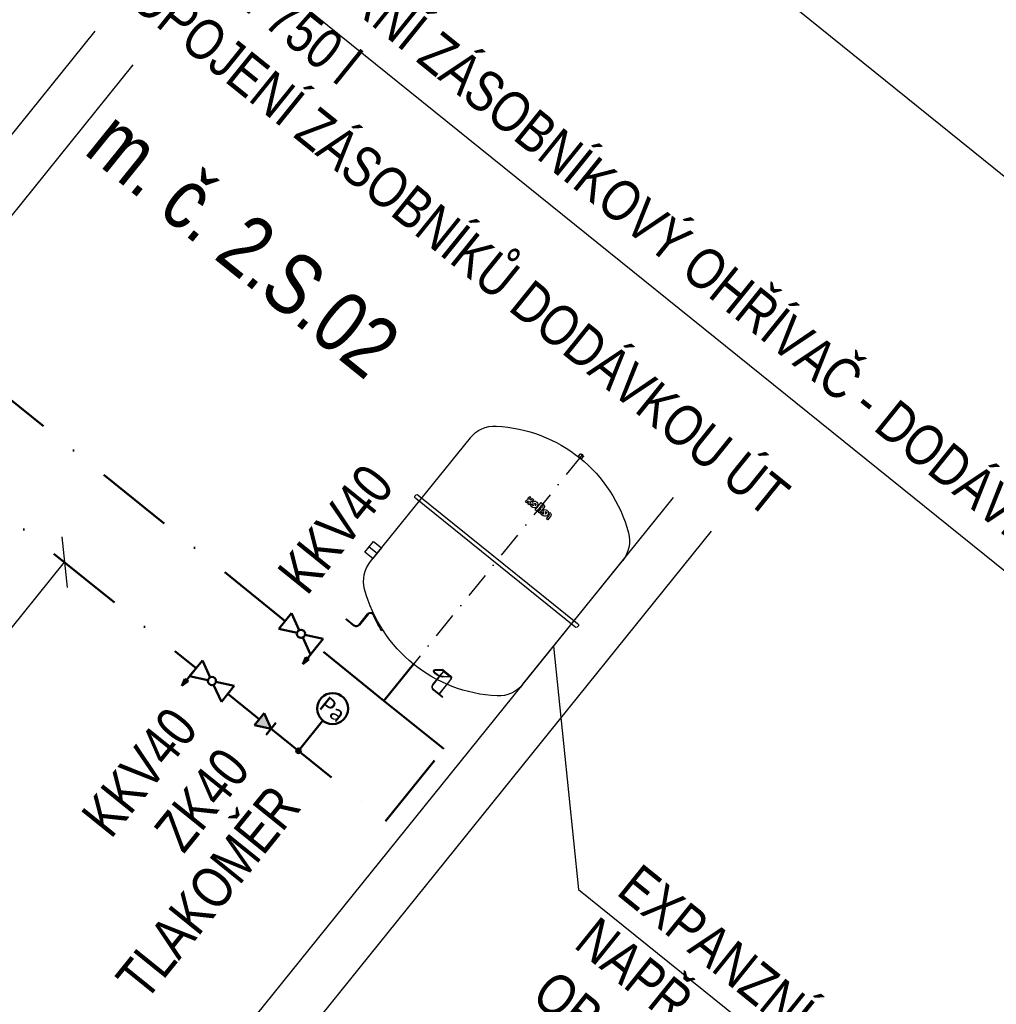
# Model space of a CAD drawing. Header units: millimetres. Extents: x -596506442 to -596040348, y -1160311056 to -1159813945.
# Tile 29 of 77: x -596456243 to -596451450, y -1159949605 to -1159944772. Entities that reach past the tile are written whole.
import ezdxf
from ezdxf.enums import TextEntityAlignment as Align

# ---------------------------------------------------------------- set-up
doc = ezdxf.new("R2010")
doc.units = ezdxf.units.MM
doc.linetypes.add('CONTINOUS', pattern=[0])
doc.linetypes.add('DASHDOT', pattern=[25.4, 12.7, -6.35, 0, -6.35])
for name, color, linetype in [('01_zařízení', 7, 'Continuous'), ('_ZTV_vnitrni-popis', 7, 'Continuous'), ('ARMATURY', 7, 'Continuous'), ('Z-p_sv-popis', 7, 'Continuous'), ('ZARIZENI_DODAVKA UT', 7, 'Continuous'), ('ZTI-kanal_splaskova-popis', 7, 'Continuous')]:
    doc.layers.add(name, color=color, linetype=linetype)
doc.layers.add('netisknutelná', color=172, linetype='Continuous', plot=False)
for name, color, linetype, lineweight in [('TP_01_Text', 7, 'Continuous', 5), ('Z-armatury', 7, 'Continuous', 50), ('ZTI-DSP-potr_studena', 140, 'DASHDOT', 50), ('ZTI-texty_male', 7, 'Continuous', 18)]:
    doc.layers.add(name, color=color, linetype=linetype, lineweight=lineweight)
doc.styles.add('ARIAL', font='arial.ttf', dxfattribs={"width": 0.8})
doc.styles.add('CP_ATTR', font='ROMANS.SHX')
doc.styles.add('KKH', font='calibri.ttf', dxfattribs={"height": 37.5})

# ---------------------------------------------------------------- blocks, each defined once
blk = doc.blocks.new('A$C249D3B25')
at = {"layer": '01_zařízení', "extrusion": (0, 1, 0)}
for p, q in [((87.4, 670), (87.4, 678)), ((96.9, 678.5), (87.9, 678.5)), ((97.4, 670), (97.4, 678)), ((87.9, 669.5), (96.9, 669.5)), ((3.2, 51.1), (3.2, 51.1)), ((3.2, 51.1), (3.2, 51.1)), ((3.6, 53), (3.6, 53)), ((3.7, 52.9), (3.6, 53)), ((29.2, 51.1), (29.2, 51.1)), ((29.2, 51.1), (29.2, 51.1)), ((29.6, 53), (29.6, 53)), ((29.7, 52.9), (29.6, 53)), ((-3.2, 4.8), (-3.2, 44)), ((-2.2, 44), (-2.2, 4.8)), ((22.8, 10), (22.8, 44)), ((23.8, 10), (23.8, 44)), ((43.7, 36.7), (44, 38.6)), ((205.4, 33.8), (204.3, 37.1)), ((255.7, 44), (255.7, 10)), ((257.7, 10), (257.7, 44)), ((14.8, 2), (-13.8, 2)), ((-13.8, 0), (-13.8, 2)), ((-13.8, 0), (13.8, 0)), ((274.9, 2), (265.7, 2)), ((265.7, 0), (274.9, 0)), ((289.9, 2), (274.9, 2)), ((274.9, 0), (289.9, 0)), ((289.9, 0), (289.9, 2))]:
    blk.add_line(p, q, dxfattribs=at)
at = {"layer": '01_zařízení', "linetype": 'DASHDOT', "ltscale": 5}
blk.add_line((92.4, 680), (92.4, 19), dxfattribs=at)
at = {"layer": '01_zařízení'}
for p, q in [((-147.6, 148.8), (-147.6, 539.2)), ((332.4, 148.8), (332.4, 539.2)), ((-163.6, 346.5), (-163.6, 341.5)), ((343.4, 349), (-158.6, 349)), ((-158.6, 339), (343.4, 339)), ((348.4, 341.5), (348.4, 346.5)), ((357.4, 191.9), (332.4, 191.9)), ((332.4, 191.9), (332.4, 158.2)), ((357.4, 175), (332.4, 175)), ((357.4, 158.2), (357.4, 191.9)), ((332.4, 158.2), (357.4, 158.2)), ((3.2, 51.1), (16, 39.6)), ((16.3, 41.5), (3.7, 52.9)), ((42, 39.6), (29.2, 51.1)), ((29.7, 52.9), (42.7, 41.2)), ((-0.1, 0), (-0.1, 2)), ((277.4, 0), (277.4, 2))]:
    blk.add_line(p, q, dxfattribs=at)
for centre, radius, start, end in [((87.9, 678), 0.5, 90, 180), ((92.4, 678.5), 1.5, 0, 180), ((96.9, 678), 0.5, 0, 90), ((92.4, 315), 354, 53.9005, 126.0995), ((87.9, 670), 0.5, 180, 270), ((88.9, 669), 0.5, 0, 90), ((95.9, 669), 0.5, 90, 180), ((96.9, 670), 0.5, 270, 0), ((-71.1, 539.2), 76.5, 126.0995, 180), ((255.9, 539.2), 76.5, 359.837, 53.9003), ((-159.8, 345.2), 3.95, 71.5651, 161.5651), ((-159.8, 342.8), 3.95, 198.4349, 288.4349), ((344.7, 345.2), 3.95, 18.4349, 108.4349), ((344.7, 342.8), 3.95, 251.5651, 341.5651), ((-71.1, 148.8), 76.5, 179.837, 233.9003), ((255.9, 148.8), 76.5, 306.0995, 0), ((92.4, 373), 354, 233.9005, 306.0995), ((14.6, 163.2), 110.2, 263.2649, 276.6601), ((14.7, 162.2), 111.2, 263.4781, 276.5998), ((107.3, 320.1), 302.6, 288.9192, 297.5111), ((247.8, 43.9), 9.93, 0.5145, 111.6703), ((247.9, 44), 7.75, 0, 96.3649), ((32.5, 63.8), 29.2, 235.7899, 252.7942), ((36.4, 73.3), 37.6, 237.6995, 269.7188), ((36.5, 74.1), 40.3, 251.566, 269.1606), ((36.7, 46.5), 10.8, 267.6778, 312.9683), ((-10.2, 4.8), 8, 322.7818, 0), ((-10.2, 4.8), 6.99, 336.0562, 0), ((13.8, 10), 10, 270, 0), ((14.8, 10), 8, 270, 0), ((265.7, 10), 10, 180.1468, 270.1602), ((265.7, 10), 8.02, 180.1503, 270.1609)]:
    blk.add_arc(centre, radius, start, end, dxfattribs=at)
for centre, major_axis, start_param, end_param in [((1.7, 44), (0, 9.76), 6.224484, 7.853982), ((1.7, 44), (0, 7.75), 5.886725, 7.853982), ((1.7, 44), (0, 9.76), 5.886725, 6.224484), ((27.7, 44), (0, 9.76), 5.886725, 7.853982), ((27.7, 44), (0, 7.75), 5.886725, 7.853982)]:
    blk.add_ellipse(centre, major_axis=major_axis, ratio=0.5, start_param=start_param, end_param=end_param, dxfattribs=at)
for points, knots in [([(42, 39.6), (42.6, 39.2), (43, 38.7), (43.7, 37.6), (43.8, 37.1), (43.5, 35.9), (43, 35.3), (41.2, 34.4), (40, 34.1), (37.7, 33.8), (36.8, 33.8), (35.9, 33.8)], [-4.731877, -4.731877, -4.731877, -4.731877, -4.356995, -4.356995, -3.868015, -3.868015, -3.271868, -3.271868, -2.677236, -2.677236, -2.365802, -2.365802, -2.365802, -2.365802]), ([(44, 38.6), (44.1, 39), (44, 39.4), (43.6, 40.4), (43.1, 40.9), (42.4, 41.4), (42.4, 41.5), (42.3, 41.5)], [-5.5498174, -5.5498174, -5.5498174, -5.5498174, -5.189472, -5.189472, -4.7582301, -4.7582301, -4.7268001, -4.7268001, -4.7268001, -4.7268001])]:
    blk.add_open_spline(points, degree=3, knots=knots, dxfattribs=at)
blk.add_point((357.4, 175), dxfattribs=at)
at = {"layer": 'netisknutelná'}
for p, q in [((58.2, 513.5), (58.2, 501.5)), ((62.2, 501.5), (62.2, 512)), ((65.2, 518.5), (63.1, 518.5)), ((64.7, 514.5), (65.2, 514.5)), ((65.2, 514.5), (65.2, 518.5)), ((76, 513.3), (71, 508.8)), ((73.9, 506.1), (81.7, 513)), ((84.1, 518.5), (84, 501.5)), ((88, 516.8), (88, 518.5)), ((90, 516.8), (88, 516.8)), ((88, 512.8), (90, 512.8)), ((88, 501.5), (88, 512.8)), ((90, 520.5), (90, 524.5)), ((90, 512.8), (90, 516.8)), ((97.5, 524.5), (92.2, 524.5)), ((92.2, 524.5), (92.2, 501.5)), ((97.5, 501.5), (97.5, 524.5)), ((109, 513.3), (104, 508.8)), ((107, 506.1), (114.7, 513)), ((116.7, 518.5), (116.7, 514.5)), ((120.7, 518.5), (116.7, 518.5)), ((120.7, 514.5), (120.7, 518.5)), ((128.7, 518.5), (124.7, 518.5)), ((124.7, 518.5), (124.7, 514.5)), ((128.7, 514.5), (128.7, 518.5)), ((58.2, 501.5), (62.2, 501.5)), ((81, 502.7), (81, 506.7)), ((84, 501.5), (88, 501.5)), ((92.2, 501.5), (97.5, 501.5)), ((114, 502.7), (114, 506.7)), ((116.7, 505.5), (116.7, 501.5)), ((116.7, 501.5), (120.7, 501.5)), ((120.7, 501.5), (120.7, 505.5)), ((124.7, 505.5), (124.7, 501.5)), ((124.7, 501.5), (128.7, 501.5)), ((128.7, 501.5), (128.7, 505.5))]:
    blk.add_line(p, q, dxfattribs=at)
for centre, radius, start, end in [((64.7, 512), 6.69, 103.6189, 166.3811), ((64.7, 512), 2.5, 90, 180), ((73.9, 510.4), 8.24, 18.8365, 211.2651), ((73.9, 510.6), 3.41, 51.9242, 211.4031), ((90, 518.5), 5.98, 90, 179.9187), ((90, 518.5), 2, 90, 180), ((106.9, 510.4), 8.24, 18.8365, 211.2651), ((106.9, 510.6), 3.41, 51.9242, 211.4031), ((122.7, 514.5), 6, 180, 228.1487), ((122.7, 505.5), 6, 131.8513, 180), ((122.7, 514.5), 2, 180, 0), ((122.7, 505.5), 2, 0, 180), ((122.7, 514.5), 6, 311.8513, 0), ((122.7, 505.5), 6, 0, 48.1487), ((75.9, 512.8), 11.3, 216.6567, 296.7359), ((76.8, 514), 8.36, 250.0077, 300.1936), ((108.9, 512.8), 11.3, 216.6567, 296.7359), ((109.8, 514), 8.36, 250.0077, 300.1936)]:
    blk.add_arc(centre, radius, start, end, dxfattribs=at)
at = {"layer": '01_zařízení', "linetype": 'ByBlock', "style": 'CP_ATTR', "flags": 9}
for tag in ['NAME', 'NUMBER', 'GROUP', 'ORDER-NO', 'PRODUCER', 'OTHER', 'TEXT_01', 'TEXT_02', 'TEXT_03', 'TEXT_04', 'TEXT_05', 'TEXT_06', 'TEXT_07', 'TEXT_08', 'TEXT_09', 'TEXT_10', 'TEXT_11', 'TEXT_12', 'TEXT_13', 'TEXT_14', 'TEXT_15', 'TEXT_16', 'TEXT_17', 'TEXT_18', 'TEXT_19', 'TEXT_20', 'TEXT_21', 'TEXT_22', 'TEXT_23', 'TEXT_24', 'TEXT_25', 'TEXT_26', 'TEXT_27', 'TEXT_28', 'TEXT_29', 'TEXT_30', 'TEXT_31', 'TEXT_32', 'TEXT_33', 'TEXT_34', 'TEXT_35', 'TEXT_36', 'TEXT_37', 'TEXT_38', 'TEXT_39', 'TEXT_40']:
    blk.add_attdef(tag, text='', height=0.00005, dxfattribs=at).set_placement((92.4, 0), align=Align.MIDDLE_LEFT)
blk = doc.blocks.new('*U13')
at = {"ltscale": 20}
blk.add_hatch(color=0, dxfattribs=at).paths.add_polyline_path([(-100, -74.3), (-109.83, -74.3), (-100, -110.98), (-90.17, -74.3)])
at = {"color": 0, "linetype": 'Continuous', "ltscale": 20}
for p, q in [((-100, 50), (-17.89, 8.94)), ((-100, -50), (-100, 50)), ((17.89, 8.94), (100, 50)), ((100, 50), (100, -50)), ((-100, -50), (-17.89, -8.94)), ((17.89, -8.94), (100, -50)), ((-100, -110.98), (-109.83, -74.3)), ((-109.83, -74.3), (-100, -74.3)), ((-100, -110.98), (-90.17, -74.3)), ((-90.17, -74.3), (-100, -74.3))]:
    blk.add_line(p, q, dxfattribs=at)
blk.add_lwpolyline([(-100, 0), (-100, -74.3)], dxfattribs=at)
blk.add_circle((0, 0), 20, dxfattribs=at)
blk = doc.blocks.new('*U14', base_point=(-75, 37.5))
at = {"linetype": 'ByBlock', "lineweight": -2}
blk.add_hatch(color=0, dxfattribs=at).paths.add_polyline_path([(0, 37.5), (-75, 75), (-75, 0)])
at = {"color": 0, "linetype": 'ByBlock', "lineweight": -2}
for p, q in [((0, 37.5), (-75, 75)), ((-75, 75), (-75, 0)), ((0, 75), (0, 0)), ((0, 37.5), (-75, 0))]:
    blk.add_line(p, q, dxfattribs=at)

msp = doc.modelspace()

# ---------------------------------------------------------------- texts
at = {"layer": 'TP_01_Text', "color": 0, "insert": (-596437549.206, -1159908782.553), "char_height": 200, "width": 9574.27685, "attachment_point": 1, "rotation": 321.122371, "style": 'ARIAL', "bg_fill": 3, "box_fill_scale": 1, "bg_fill_color": 256, "bg_fill_transparency": 0}
msp.add_mtext('\\A1;POZNÁMKA - OBECNĚ:\\PPROJEKTOVÁ DOKUMENTACE BYLA ZPRACOVÁNA ZA ÚČELEM VYDÁNÍ STAVEBNÍHO POVOLENÍ. PODROBNOST, PŘESNOST, ROZSAH I OBSAH DOKUMENTACE ODPOVÍDÁ VYHLÁŠCE Č. 499/2006 - VYHLÁŠKA O DOKUMENTACI STAVEB:\\PVÝKRESOVÁ ČÁST OBSAHUJE UMÍSTĚNÍ A USPOŘÁDÁNÍ ROZHODUJÍCÍCH ZAŘÍZENÍ, STROJŮ, ZÁKLADNÍCH MECHANICKÝCH KOMPONENTŮ, ZDROJŮ ENERGIE APOD.; ZÁKLADNÍ VYMEZENÍ PROSTORU NA JEJICH UMÍSTĚNÍ VE STAVBĚ; \\PPŘED ZAHÁJENÍM VÝSTAVBY JE NUTNÉ ZLADIT ODVOD KONDENZÁTU OD VŠECH VZDUCHOTECHNICKÝCH JEDNOTEK DLE ZVOLENE TECHNOLOGIE\\P\\PPOZNÁMKA - VODOVOD:\\P\\pt200;-^IUZAVÍRACÍ ARMATURY BUDOU UMÍSTĚNY DLE ČSN 75 5401, NUTNOST ZAJISTIT PŘÍSTUP\\P-^IMINIMÁLNÍ SKLON BUDE 0,3 % SMĚREM K VYPOUŠTĚCÍM ARMATURÁM,\\P-^IVEŠKERÉ POTRUBÍ BUDE ZAIZOLOVÁNO TEPELNOU IZOLACÍ, VIZ LEGENDA,\\P-^IKOTVENÍ POTRUBÍ, KOMPENZÁTORY DÉLKOVÉ ROZTAŽNOSTI A VÝŠKOVÉ UMÍSTĚNÍ PŘÍVODŮ VODY BUDE DLE MONTÁŽNÍCH NÁVODŮ DODAVATELŮ,\\P-^IPOTRUBÍ PITNÉ VODY BUDE Z TŘÍVRSTVÉHO POTRUBÍ PP-RCT, POŽÁRNÍ POTRUBÍ Z OCELI (OZN. JMENOVITOU SVĚTLOSTÍ POTRUBÍ DN)\\P-^IPOTRUBÍ PŘEVÁŽNĚ VEDENO V PŘEDSTĚNĚ, NENÍ-LI UVEDENO JINAK, SVISLÉ POTRUBÍ VEDENO V  KOMÍNOVÝCH PRŮDUŠÍCH PRŮMĚRU 150 mm\\P-^IPOLOHY REDUKCÍ, KULOVÝCH KOHOUTŮ A ARMATUR JSOU ZAKRESLENY POUZE ORIENTAČNĚ, PŘESNÁ POLOHA BUDE UPŘESNĚNA V DALŠÍM STUPNI PD\\P-^IPŘED VSTUPEM VODOVODU DO KAŽDÉHO BYTU BUDE OSAZEN NA SV A TV PODRUŽNÝ VODOMĚR S M-BUS, NUTNO ZAJISTIT PŘÍSTUP (OSAZENÍ REVIZNÍCH DVÍŘEK)\\P-^IOCHRANU PROTI ZNEČIŠTĚNÍ PITNÉ VODY VE VNITŘNÍM VODOVODU A ZAŘÍZENÍ NA OCHRANU PROTI ZNEČIŠTĚNÍ, ZPĚTNÝM PRŮTOKEM NUTNO ŘEŠIT DLE ČSN EN 1717, \\PDÁLE VIZ TECHNICKÁ ZPRÁVA.\\P\\PPOZNÁMKA - KANALIZACE:\\P-^IVŠECHNA PŘIPOJOVACÍ POTRUBÍ BUDOU PROVEDENA V MINIMÁLNÍM SKLONU 3% NENÍ-LI TOMU UVEDENO JINAK, \\P-^IVEŠKERÉ ODPADNÍ POTRUBÍ BUDE PROVEDENO Z ODHLUČNĚNÝCH TŘÍVRSTVÝCH PLASTOVÝCH TRUBEK Z PP, PŘIPOJOVACÍ POTRUBÍ Z MATERIÁLU PP-HT,\\P-^IPOTRUBÍ V DRÁŽKÁCH BUDE CHRÁNĚNO PROTI MECHANICKÉMU POŠKOZENÍ PLSTĚNÝMI PÁSY,\\P-^IUCHYCENÍ POTRUBÍ BUDE PROVEDENO DLE MONTÁŽNÍHO NÁVODU VÝROBCE,\\P-^INA ODPADNÍM POTRUBÍ BUDOU UMÍSTĚNY ČISTICÍ KUSY 1 m NAD PODLAHOU DANÉHO PODLAŽÍ, NUTNO ZAJISTIT PŘÍSTUP (OSAZENÍ REVIZNÍCH DVÍŘEK),\\P-^IDANÁ ODPADNÍ POTRUBÍ BUDOU VYVEDENA NAD STŘECHU A UKONČENY VENTILAČNÍ HLAVICÍ VE VÝŠCE min. 0,5 m NAD ÚROVNÍ STŘECHY\\P-^IZÁSADY PRO PROVÁDĚNÍ PŘIPOJOVACÍHO POTRUBÍ:\\P\\pi-400,l600,t600;--^INEJVĚTŠÍ DÉLKA NEVĚTRANÉHO PŘIPOJOVACÍHO POTRUBÍ JE 4 m,\\P--^INEJMENŠÍ SKLON NEVĚTRANÉHO PŘIPOJOVACÍHO POTRUBÍ JSOU 3%,\\P--^IUM KAŽDÉHO ZAŘIZOVACÍHO PŘEDMĚTU BUDE OSAZENA ZÁPACHOVÁ UZÁVĚRA S VÝŠKOU VODNÍHO SLOUPCE MINIMÁLNĚ 50 mm,\\P--^IPŘECHOD NA ODPADNÍ POTRUBÍ JE PROVEDEN ODBOČKAMI S ÚHLEM ODBOČENÍ 45° AŽ 88,5°,\\P--^IPŘIPOJOVACÍ POTRUBÍ OD DVOU A VÍCE ZAŘIZOVACÍCH PŘEDMĚTŮ NAPOJENÉHO DO SVODNÉHO POTRUBÍ MÁ BÝT OPATŘENO ČISTÍCÍ TVAROVKOU,\\P--^IPŘIPOJOVACÍ POTRUBÍ NAPOJENÁ NA ODPADNÍ POTRUBÍ ODBOČKOU S ÚHLEM VĚTŠÍM NEŽ 75°, MUSÍ MÍT MEZI DNEM PŘIPOJOVACÍHO POTRUBÍ V MÍSTĚ PŘIPOJENÍ \\P\\pi0,l0,tz;^IA HLADINOU VODY V NAPOJENÉ ZÁPACHOVÉ UZÁVĚRCE SVISLOU VZDÁLENOST VĚTŠÍ NEBO ROVNU VNITŘNÍMU PRŮMĚRU PŘIPOJOVACÍHO POTRUBÍ,\\P\\pi-400,l600,t600;--^IODBOČKY S BOČNÍM ÚHLEM PŘIPOJENÍ VĚTŠÍM NEŽ 60° MUSÍ BÝT NA PŘIPOJOVACÍM POTRUBÍ OSAZENY S ODTOKEM VE SVISLÉ ROVINĚ,\\P--^IEXCENTRICKÉ REDUKCE OSAZENÉ NA LEŽATÉM PŘIPOJOVACÍM POTRUBÍ MUSÍ BÝT OSAZENY S ROVNÝM POVRCHEM NAHOŘE,\\P--^IODPADNÍ POTRUBÍ , KTERÉ JE VYVEDENO NAD STŘECHU BUDE UKONČENO VĚTRACÍ HLAVICÍ v=0,5 m, OSTATNÍ  POTRUBÍ UKONČENA PŘIVZDUŠŇOVACÍM VENTILEM ,\\P\\pi0,l0,tz;DÁLE VIZ TECHNICKÁ ZPRÁVA.', dxfattribs=at)

# ---------------------------------------------------------------- next in the draw order: texts
at = {"layer": 'ZARIZENI_DODAVKA UT', "char_height": 200, "attachment_point": 1, "rotation": 321.122371, "style": 'ARIAL', "bg_fill": 3, "box_fill_scale": 1, "bg_fill_color": 256, "bg_fill_true_color": 13158600, "bg_fill_transparency": 0}
for s, insert, width in [('\\A1;STACIONÁRNÍ ZÁSOBNÍKOVÝ OHŘÍVAČ - DODÁVKA ÚT\\POBJEM: 750 l\\PPROPOJENÍ ZÁSOBNÍKŮ DODÁVKOU ÚT', (-596455414.592, -1159943820.395), 6477.42526), ('\\A1;EXPANZNÍ NÁDOBA PRO PITNOU VODU\\PNAPŘ.: REFLEX REFIX DT 100/10 \\POBJEM: 100 l\\PROZMĚR: %%C480 mm, h=834 mm\\PS DUO PŘIPOJENÍM VE SPODNÍ ČÁSTI', (-596453195.156, -1159948906.492), 4435.20804)]:
    msp.add_mtext(s, dxfattribs=dict(at, insert=insert, width=width))

# ---------------------------------------------------------------- next in the draw order: hatches: boundary and pattern name
at = {"layer": 'Z-armatury', "ltscale": 10}
h = msp.add_hatch(color=256, dxfattribs=at)
h.dxf.hatch_style = 1
h.paths.add_polyline_path([(-596454881.284, -1159948369.579, -1), (-596454867.682, -1159948352.71, -1)])

# ---------------------------------------------------------------- next in the draw order: linework, layer by layer
at = {"ltscale": 20}
msp.add_line((-596456839.948, -1159948449.449), (-596456022.494, -1159947435.556), dxfattribs=at)
at = {"layer": '_ZTV_vnitrni-popis'}
msp.add_lwpolyline([(-596453623.08, -1159947847.454), (-596453500.703, -1159949041.084), (-596450097.085, -1159951785.265)], dxfattribs=at)
at = {"layer": 'Z-armatury', "ltscale": 10}
msp.add_line((-596454754.68, -1159948212.553), (-596454867.682, -1159948352.71), dxfattribs=at)
for centre, radius in [((-596454707.076, -1159948153.508), 75.845), ((-596454874.483, -1159948361.145), 10.835)]:
    msp.add_circle(centre, radius, dxfattribs=at)
at = {"layer": 'Z-p_sv-popis', "ltscale": 20}
msp.add_line((-596456035.825, -1159947311.269), (-596456009.162, -1159947559.844), dxfattribs=at)
at = {"layer": 'ZARIZENI_DODAVKA UT'}
msp.add_line((-596455684.78, -1159944030.943), (-596450892.429, -1159947894.794), dxfattribs=at)
at = {"layer": 'ZARIZENI_DODAVKA UT', "linetype": 'CONTINOUS'}
msp.add_lwpolyline([(-596447564.188, -1159948643.702), (-596460533.505, -1159938187.141)], dxfattribs=at)
at = {"layer": 'ZTI-DSP-potr_studena', "linetype": 'DASHDOT', "ltscale": 30}
for p, q in [((-596454940.016, -1159947723.949), (-596457574.3, -1159945600.047)), ((-596454455.221, -1159948114.816), (-596454784.318, -1159947849.481)), ((-596454310.498, -1159947935.316), (-596454455.221, -1159948114.816)), ((-596454161.447, -1159948351.673), (-596454455.221, -1159948114.816)), ((-596454446.98, -1159948705.82), (-596454161.447, -1159948351.673))]:
    msp.add_line(p, q, dxfattribs=at)
for points in [[(-596456667.767, -1159946915.302), (-596455377.22, -1159947955.811)], [(-596455221.522, -1159948081.343), (-596455067.318, -1159948205.67)], [(-596455008.932, -1159948252.745), (-596454446.98, -1159948705.82)]]:
    msp.add_lwpolyline(points, dxfattribs=at)
at = {"layer": 'ZTI-kanal_splaskova-popis'}
for p, q in [((-596458857.284, -1159948530.386), (-596455872.67, -1159944828.557)), ((-596458662.662, -1159948687.301), (-596455685.592, -1159944994.828)), ((-596456018.824, -1159950818.905), (-596453034.21, -1159947117.076)), ((-596455824.202, -1159950975.82), (-596452847.132, -1159947283.347))]:
    msp.add_line(p, q, dxfattribs=at)

# ---------------------------------------------------------------- next in the draw order: block references
at = {"layer": 'ARMATURY', "ltscale": 15, "xscale": -1.999999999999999, "yscale": 2, "zscale": 2, "rotation": 321.1223710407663}
msp.add_blockref('A$C249D3B25', (-596454190.419, -1159948080.943), dxfattribs=at)
at = {"layer": 'Z-armatury', "ltscale": 20, "xscale": -1, "rotation": 321.1223710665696}
msp.add_blockref('*U13', (-596454862.167, -1159947786.715), dxfattribs=at)
at = {"layer": 'Z-armatury', "ltscale": 20, "rotation": 321.122371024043}
msp.add_blockref('*U13', (-596455299.371, -1159948018.577), dxfattribs=at)
at = {"layer": 'Z-armatury', "rotation": 321.122371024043}
msp.add_blockref('*U14', (-596455067.318, -1159948205.67), dxfattribs=at)

# ---------------------------------------------------------------- next in the draw order: texts
at = {"layer": 'Z-armatury', "ltscale": 10, "style": 'KKH'}
msp.add_text('Pa', height=78.012, rotation=321.122374, dxfattribs=at).set_placement((-596454778.369, -1159948149.254))
at = {"layer": 'ZTI-texty_male', "style": 'ARIAL', "width": 0.8}
msp.add_text('m. č. 2.S.02', height=300, rotation=321.122374, dxfattribs=at).set_placement((-596455746.237, -1159945191.908), align=Align.TOP_LEFT)
for s, p in [('KKV40', (-596454396.576, -1159947062.939)), ('KKV40', (-596455358.752, -1159948256.329)), ('ZK40', (-596455103.065, -1159948454.875)), ('TLAKOMĚR', (-596454853.959, -1159948638.938))]:
    msp.add_text(s, height=200, rotation=51.122374, dxfattribs=at).set_placement(p, align=Align.RIGHT)

# ---------------------------------------------------------------- next in the draw order: texts
at = {"layer": 'TP_01_Text', "color": 0, "insert": (-596423519.894, -1159920093.74), "char_height": 200, "width": 9574.27685, "attachment_point": 1, "rotation": 321.122371, "style": 'ARIAL', "bg_fill": 3, "box_fill_scale": 1, "bg_fill_color": 256, "bg_fill_transparency": 0}
msp.add_mtext('\\A1;POZNÁMKA - OBECNĚ:\\PPROJEKTOVÁ DOKUMENTACE BYLA ZPRACOVÁNA ZA ÚČELEM VYDÁNÍ STAVEBNÍHO POVOLENÍ. PODROBNOST, PŘESNOST, ROZSAH I OBSAH DOKUMENTACE ODPOVÍDÁ VYHLÁŠCE Č. 499/2006 - VYHLÁŠKA O DOKUMENTACI STAVEB:\\PVÝKRESOVÁ ČÁST OBSAHUJE UMÍSTĚNÍ A USPOŘÁDÁNÍ ROZHODUJÍCÍCH ZAŘÍZENÍ, STROJŮ, ZÁKLADNÍCH MECHANICKÝCH KOMPONENTŮ, ZDROJŮ ENERGIE APOD.; ZÁKLADNÍ VYMEZENÍ PROSTORU NA JEJICH UMÍSTĚNÍ VE STAVBĚ; ZÁKLADNÍ PŘEHLEDOVÁ SCHÉMATA ROZVODŮ A ZAŘÍZENÍ, ZÁKLADNÍ TECHNOLOGICKÁ SCHÉMATA; PŮDORYSY PÁTEŘNÍCH POTRUBNÍCH ROZVODŮ; PŘIPOJOVACÍ POTRUBNÍ ANI KONCOVÉ PRVKY SE NEZOBRAZUJÍ\\P\\PPOZNÁMKA - VODOVOD:\\P\\pt200;-^IUZAVÍRACÍ ARMATURY BUDOU UMÍSTĚNY DLE ČSN 75 5401, NUTNOST ZAJISTIT PŘÍSTUP\\P-^IMINIMÁLNÍ SKLON BUDE 0,3 % SMĚREM K VYPOUŠTĚCÍM ARMATURÁM,\\P-^IVEŠKERÉ POTRUBÍ BUDE ZAIZOLOVÁNO TEPELNOU IZOLACÍ, VIZ LEGENDA,\\P-^IKOTVENÍ POTRUBÍ, KOMPENZÁTORY DÉLKOVÉ ROZTAŽNOSTI A VÝŠKOVÉ UMÍSTĚNÍ PŘÍVODŮ VODY BUDE DLE MONTÁŽNÍCH NÁVODŮ DODAVATELŮ,\\P-^IPOTRUBÍ PITNÉ VODY BUDE Z TŘÍVRSTVÉHO POTRUBÍ PP-RCT, POŽÁRNÍ POTRUBÍ Z OCELI (OZN. JMENOVITOU SVĚTLOSTÍ POTRUBÍ DN)\\P-^IPOTRUBÍ PŘEVÁŽNĚ VEDENO V PŘEDSTĚNĚ, NENÍ-LI UVEDENO JINAK, SVISLÉ POTRUBÍ VEDENO V  KOMÍNOVÝCH PRŮDUŠÍCH PRŮMĚRU 150 mm\\P-^IPOLOHY REDUKCÍ, KULOVÝCH KOHOUTŮ A ARMATUR JSOU ZAKRESLENY POUZE ORIENTAČNĚ, PŘESNÁ POLOHA BUDE UPŘESNĚNA V DALŠÍM STUPNI PD\\P-^IPŘED VSTUPEM VODOVODU DO KAŽDÉHO BYTU BUDE OSAZEN NA SV A TV PODRUŽNÝ VODOMĚR S M-BUS, NUTNO ZAJISTIT PŘÍSTUP (OSAZENÍ REVIZNÍCH DVÍŘEK)\\P-^IOCHRANU PROTI ZNEČIŠTĚNÍ PITNÉ VODY VE VNITŘNÍM VODOVODU A ZAŘÍZENÍ NA OCHRANU PROTI ZNEČIŠTĚNÍ, ZPĚTNÝM PRŮTOKEM NUTNO ŘEŠIT DLE ČSN EN 1717, \\PDÁLE VIZ TECHNICKÁ ZPRÁVA.\\P\\PPOZNÁMKA - KANALIZACE:\\P-^IVŠECHNA PŘIPOJOVACÍ POTRUBÍ BUDOU PROVEDENA V MINIMÁLNÍM SKLONU 3% NENÍ-LI TOMU UVEDENO JINAK, \\P-^IVEŠKERÉ ODPADNÍ POTRUBÍ BUDE PROVEDENO Z ODHLUČNĚNÝCH TŘÍVRSTVÝCH PLASTOVÝCH TRUBEK Z PP, PŘIPOJOVACÍ POTRUBÍ Z MATERIÁLU PP-HT,\\P-^IPOTRUBÍ V DRÁŽKÁCH BUDE CHRÁNĚNO PROTI MECHANICKÉMU POŠKOZENÍ PLSTĚNÝMI PÁSY,\\P-^IUCHYCENÍ POTRUBÍ BUDE PROVEDENO DLE MONTÁŽNÍHO NÁVODU VÝROBCE,\\P-^INA ODPADNÍM POTRUBÍ BUDOU UMÍSTĚNY ČISTICÍ KUSY 1 m NAD PODLAHOU DANÉHO PODLAŽÍ, NUTNO ZAJISTIT PŘÍSTUP (OSAZENÍ REVIZNÍCH DVÍŘEK),\\P-^IDANÁ ODPADNÍ POTRUBÍ BUDOU VYVEDENA NAD STŘECHU A UKONČENY VENTILAČNÍ HLAVICÍ VE VÝŠCE min. 0,5 m NAD ÚROVNÍ STŘECHY\\P-^IZÁSADY PRO PROVÁDĚNÍ PŘIPOJOVACÍHO POTRUBÍ:\\P\\pi-400,l600,t600;--^INEJVĚTŠÍ DÉLKA NEVĚTRANÉHO PŘIPOJOVACÍHO POTRUBÍ JE 4 m,\\P--^INEJMENŠÍ SKLON NEVĚTRANÉHO PŘIPOJOVACÍHO POTRUBÍ JSOU 3%,\\P--^IUM KAŽDÉHO ZAŘIZOVACÍHO PŘEDMĚTU BUDE OSAZENA ZÁPACHOVÁ UZÁVĚRA S VÝŠKOU VODNÍHO SLOUPCE MINIMÁLNĚ 50 mm,\\P--^IPŘECHOD NA ODPADNÍ POTRUBÍ JE PROVEDEN ODBOČKAMI S ÚHLEM ODBOČENÍ 45° AŽ 88,5°,\\P--^IPŘIPOJOVACÍ POTRUBÍ OD DVOU A VÍCE ZAŘIZOVACÍCH PŘEDMĚTŮ NAPOJENÉHO DO SVODNÉHO POTRUBÍ MÁ BÝT OPATŘENO ČISTÍCÍ TVAROVKOU,\\P--^IPŘIPOJOVACÍ POTRUBÍ NAPOJENÁ NA ODPADNÍ POTRUBÍ ODBOČKOU S ÚHLEM VĚTŠÍM NEŽ 75°, MUSÍ MÍT MEZI DNEM PŘIPOJOVACÍHO POTRUBÍ V MÍSTĚ PŘIPOJENÍ \\P\\pi0,l0,tz;^IA HLADINOU VODY V NAPOJENÉ ZÁPACHOVÉ UZÁVĚRCE SVISLOU VZDÁLENOST VĚTŠÍ NEBO ROVNU VNITŘNÍMU PRŮMĚRU PŘIPOJOVACÍHO POTRUBÍ,\\P\\pi-400,l600,t600;--^IODBOČKY S BOČNÍM ÚHLEM PŘIPOJENÍ VĚTŠÍM NEŽ 60° MUSÍ BÝT NA PŘIPOJOVACÍM POTRUBÍ OSAZENY S ODTOKEM VE SVISLÉ ROVINĚ,\\P--^IEXCENTRICKÉ REDUKCE OSAZENÉ NA LEŽATÉM PŘIPOJOVACÍM POTRUBÍ MUSÍ BÝT OSAZENY S ROVNÝM POVRCHEM NAHOŘE,\\P--^IODPADNÍ POTRUBÍ , KTERÉ JE VYVEDENO NAD STŘECHU BUDE UKONČENO VĚTRACÍ HLAVICÍ v=0,5 m, OSTATNÍ  POTRUBÍ UKONČENA PŘIVZDUŠŇOVACÍM VENTILEM ,\\P\\pi0,l0,tz;DÁLE VIZ TECHNICKÁ ZPRÁVA.', dxfattribs=at)

doc.saveas('drawing.dxf')
